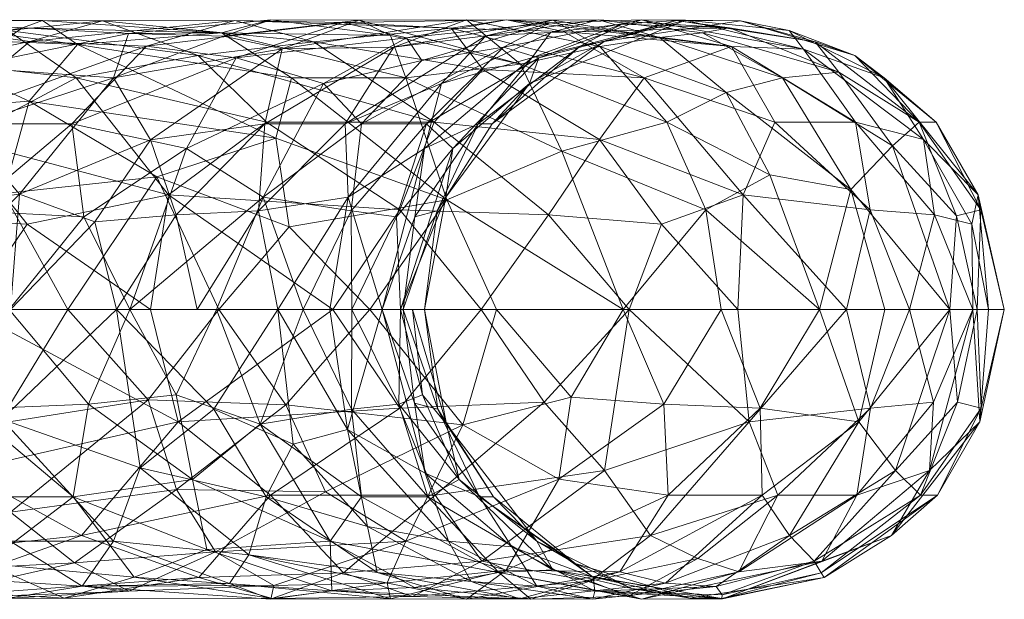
# Model space of a CAD drawing. Header units: millimetres. Extents: x -110 to 208, y -1 to 459.
# Tile 255 of 256: x 187 to 208, y 53 to 65. Entities that reach past the tile are written whole.
import ezdxf

# ---------------------------------------------------------------- set-up
doc = ezdxf.new("R2010")
doc.units = ezdxf.units.MM
doc.layers.add('A-GENM', color=13, linetype='Continuous')

# ---------------------------------------------------------------- blocks, each defined once
blk = doc.blocks.new('Model_FFAS9088-100500BF0 - Model_FFAS9088-100500BF0-430854-Preview')
at = {"layer": 'A-GENM', "lineweight": 9}
mesh = blk.add_polyface(dxfattribs=at)
corners = [(182.661, 2.165, 167.587), (186.858, 2.404, 163.476), (183.66, 4.038, 165.115), (185.948, 3.522, 76.213), (187.338, 1.77, 76.277), (183.827, 1.963, 73.411), (179.451, 2.066, 70.352), (181.056, 3.879, 72.71), (184.631, 0, 166.153), (178.044, 5.444, 73.147), (183.053, 5.389, 76.673), (180.94, 5.488, 164.876), (184.485, 5.644, 160.952), (180.63, 6, 161.873), (183.237, 3.725, 152.318), (186.008, 3.775, 148.875), (183.81, 1.972, 150.097), (187.378, 4.316, 161.013), (183.127, 4.68, 85.372), (179.461, 3.335, 83.621), (182.475, 2.323, 87.25), (184.229, 5.988, 81.735), (178.407, 6, 76.444), (179.692, 5.21, 81.177), (187.397, 5.551, 87.87), (184.584, 5.994, 157.485), (181.32, 1.868, 153.008), (182.14, 0, 151.414), (179.485, 0, 154.563), (185.347, 3.844, 89.052), (186.124, 2.045, 91.653), (187.177, 2.385, 145.738), (180.27, 5.488, 158.859), (184.796, 0, 148.266), (180.775, 4.199, 155.694), (186.035, 5.014, 151.104), (183.916, 5.244, 154.274), (187.245, 5.834, 152.631), (180.171, 3.884, 168.375), (181.083, 0, 169.472), (178.988, 1.972, 170.736), (184.474, 0, 90.177), (181.407, 0, 87.084), (181.736, 0, 71.749), (186.122, 0, 74.855), (178.34, 0, 83.99), (186.94, 5.773, 81.565)]
mesh.append_faces([[corners[k] for k in face] for face in [(27, 16, 33), (43, 5, 44), (42, 20, 45)]], dxfattribs={"vtx0": -1, "vtx1": -1})
mesh.append_faces([[corners[k] for k in face] for face in [(0, 1, 2), (3, 4, 5), (6, 7, 5), (1, 0, 8), (7, 9, 10), (11, 12, 13), (14, 15, 16), (12, 2, 17), (18, 19, 20), (21, 22, 23), (24, 21, 18), (25, 13, 12), (10, 3, 7), (29, 20, 30), (15, 31, 16), (13, 25, 32), (26, 16, 27), (31, 33, 16), (26, 34, 14), (35, 15, 14), (36, 34, 32), (36, 14, 34), (36, 25, 37), (25, 36, 32), (16, 26, 14), (2, 12, 11), (2, 38, 0), (38, 40, 0), (40, 39, 0), (38, 2, 11), (20, 41, 30), (29, 18, 20), (18, 29, 24), (19, 18, 23), (22, 21, 10), (23, 18, 21), (36, 35, 14), (43, 6, 5), (3, 5, 7), (21, 46, 10)]], dxfattribs={"vtx0": -1, "vtx1": -1, "vtx2": -1})
mesh.append_faces([[corners[k] for k in face] for face in [(26, 27, 28), (0, 39, 8)]], dxfattribs={"vtx0": -1, "vtx2": -1})
mesh.append_faces([[corners[k] for k in face] for face in [(42, 41, 20)]], dxfattribs={"vtx1": -1, "vtx2": -1})
mesh = blk.add_polyface(dxfattribs=at)
corners = [(186.124, 2.045, 91.653), (188.266, 3.844, 92.81), (185.347, 3.844, 89.052), (189.465, 0, 97.216), (188.513, 1.918, 95.091), (186.969, 0, 93.697), (188.899, 5.977, 85.308), (184.229, 5.988, 81.735), (187.397, 5.551, 87.87), (187.245, 5.834, 152.631), (191.357, 5.729, 152.482), (189.434, 5.713, 148.953), (189.126, 4.798, 146.235), (189.889, 3.513, 142.559), (187.177, 2.385, 145.738), (189.807, 5.45, 91.359), (187.378, 4.316, 161.013), (192.485, 3.544, 156.064), (188.379, 5.488, 157.278), (183.916, 5.244, 154.274), (186.035, 5.014, 151.104), (186.991, 0, 144.879), (184.796, 0, 148.266), (186.008, 3.775, 148.875), (184.584, 5.994, 157.485), (187.657, 5.98, 155.128), (184.485, 5.644, 160.952), (183.66, 4.038, 165.115), (186.858, 2.404, 163.476), (190.025, 2.748, 159.821), (184.631, 0, 166.153), (188.179, 0, 162.835), (190.422, 1.961, 139.882), (188.738, 1.814, 142.84), (184.474, 0, 90.177), (190.638, 3.335, 97.219), (191.638, 5.981, 90.418), (186.94, 5.773, 81.565), (189.187, 0, 141.492), (188.354, 4.798, 80.194), (190.265, 2.377, 79.422), (185.948, 3.522, 76.213), (189.893, 0, 78.658), (187.338, 1.77, 76.277), (190.875, 5.257, 83.977), (183.053, 5.389, 76.673), (186.122, 0, 74.855), (183.827, 1.963, 73.411)]
mesh.append_faces([[corners[k] for k in face] for face in [(3, 4, 5), (5, 0, 34), (21, 33, 38)]], dxfattribs={"vtx0": -1, "vtx1": -1})
mesh.append_faces([[corners[k] for k in face] for face in [(0, 1, 2), (6, 7, 8), (9, 10, 11), (12, 13, 14), (2, 15, 8), (16, 17, 18), (19, 9, 20), (23, 12, 14), (20, 11, 12), (24, 25, 9), (18, 24, 26), (18, 26, 16), (16, 27, 28), (29, 16, 28), (31, 29, 28), (32, 33, 13), (33, 14, 13), (4, 0, 5), (15, 2, 1), (35, 1, 4), (15, 36, 8), (36, 6, 8), (6, 37, 7), (0, 4, 1), (35, 4, 3), (23, 20, 12), (33, 21, 14), (33, 32, 38), (39, 40, 41), (40, 42, 43), (6, 44, 37), (39, 41, 45), (37, 39, 45), (43, 46, 47), (40, 43, 41), (25, 18, 10), (9, 11, 20), (9, 25, 10), (25, 24, 18), (39, 37, 44)]], dxfattribs={"vtx0": -1, "vtx1": -1, "vtx2": -1})
mesh.append_faces([[corners[k] for k in face] for face in [(14, 21, 22)]], dxfattribs={"vtx0": -1, "vtx2": -1})
mesh.append_faces([[corners[k] for k in face] for face in [(30, 31, 28), (42, 46, 43)]], dxfattribs={"vtx1": -1, "vtx2": -1})
mesh = blk.add_polyface(dxfattribs=at)
corners = [(187.378, 4.316, 161.013), (190.025, 2.748, 159.821), (192.485, 3.544, 156.064), (193.266, 5.539, 87.926), (188.899, 5.977, 85.308), (191.638, 5.981, 90.418), (190.265, 2.377, 79.422), (195.046, 2.066, 84.762), (193.664, 0, 82.462), (193.918, 3.844, 134.624), (192.124, 2.045, 136.32), (192.256, 3.844, 138.56), (190.854, 0, 137.934), (189.187, 0, 141.492), (190.422, 1.961, 139.882), (191.357, 5.729, 152.482), (194.854, 5.675, 147.551), (192.377, 6, 147.841), (193.473, 4.68, 99.944), (191.666, 5.21, 95.007), (190.638, 3.335, 97.219), (192.224, 2.323, 101.466), (189.889, 3.513, 142.559), (189.126, 4.798, 146.235), (192.614, 5.393, 142.249), (195.172, 4.798, 150.155), (192.806, 4.796, 153.588), (189.434, 5.713, 148.953), (191.398, 5.662, 145.661), (188.379, 5.488, 157.278), (191.302, 0, 159.13), (194.426, 0, 155.425), (192.757, 1.712, 157.19), (188.179, 0, 162.835), (194.925, 5.434, 137.651), (194.205, 5.989, 144.052), (193.98, 2.323, 131.6), (192.522, 0, 134.377), (193.601, 0, 130.713), (193.051, 0, 104.664), (194.045, 2.045, 106.43), (191.258, 0, 100.94), (194.258, 3.844, 103.917), (189.465, 0, 97.216), (188.266, 3.844, 92.81), (192.289, 3.879, 83.038), (190.875, 5.257, 83.977), (195.758, 3.879, 87.496), (188.354, 4.798, 80.194), (189.893, 0, 78.658), (193.869, 5.941, 94.522), (189.807, 5.45, 91.359)]
mesh.append_faces([[corners[k] for k in face] for face in [(30, 1, 33), (12, 10, 37), (41, 21, 43)]], dxfattribs={"vtx0": -1, "vtx1": -1})
mesh.append_faces([[corners[k] for k in face] for face in [(0, 1, 2), (3, 4, 5), (6, 7, 8), (9, 10, 11), (15, 16, 17), (18, 19, 20), (18, 20, 21), (22, 23, 24), (25, 15, 26), (15, 17, 27), (28, 23, 27), (14, 10, 12), (15, 29, 26), (2, 1, 32), (30, 32, 1), (11, 22, 24), (11, 24, 34), (17, 35, 28), (36, 37, 10), (22, 11, 14), (10, 9, 36), (10, 14, 11), (21, 39, 40), (42, 18, 21), (21, 20, 43), (44, 20, 19), (45, 46, 47), (48, 46, 45), (45, 7, 6), (3, 47, 46), (45, 6, 48), (46, 4, 3), (50, 51, 19), (24, 23, 28), (28, 27, 17), (28, 35, 24), (5, 51, 50), (19, 51, 44), (2, 26, 29)]], dxfattribs={"vtx0": -1, "vtx1": -1, "vtx2": -1})
mesh.append_faces([[corners[k] for k in face] for face in [(6, 8, 49)]], dxfattribs={"vtx0": -1, "vtx2": -1})
mesh.append_faces([[corners[k] for k in face] for face in [(12, 13, 14), (30, 31, 32), (38, 37, 36), (41, 39, 21)]], dxfattribs={"vtx1": -1, "vtx2": -1})
mesh = blk.add_polyface(dxfattribs=at)
corners = [(194.681, 0, 127.049), (195.358, 1.918, 125.106), (195.121, 0, 123.334), (193.98, 2.323, 131.6), (195.909, 4.68, 131.368), (195.56, 3.335, 127.779), (193.918, 3.844, 134.624), (194.426, 0, 155.425), (196.018, 2.27, 152.412), (192.757, 1.712, 157.19), (195.601, 3.844, 108.054), (194.258, 3.844, 103.917), (194.045, 2.045, 106.43), (194.056, 0, 108.408), (195.061, 0, 112.153), (194.983, 1.918, 110.075), (196.113, 5.827, 93.864), (193.266, 5.539, 87.926), (191.638, 5.981, 90.418), (196.765, 4.968, 91.193), (195.758, 3.879, 87.496), (195.046, 2.066, 84.762), (196.729, 0, 86.781), (193.664, 0, 82.462), (196.427, 6, 140.516), (194.925, 5.434, 137.651), (192.614, 5.393, 142.249), (192.224, 2.323, 101.466), (194.854, 5.675, 147.551), (197.548, 5.076, 145.38), (194.205, 5.989, 144.052), (192.806, 4.796, 153.588), (192.485, 3.544, 156.064), (192.256, 3.844, 138.56), (195.824, 2.045, 121.507), (196.826, 5.668, 134.341), (195.561, 0, 119.618), (195.999, 2.323, 116.606), (195.311, 0, 115.885), (196.143, 3.335, 112.519), (197.196, 5.434, 106.129), (195.502, 5.154, 102.879), (193.051, 0, 104.664), (193.473, 4.68, 99.944), (193.869, 5.941, 94.522), (195.19, 5.622, 99.697), (197.255, 5.994, 99.832), (192.289, 3.879, 83.038), (191.666, 5.21, 95.007), (197.047, 0, 151.38), (193.601, 0, 130.713), (195.172, 4.798, 150.155), (191.357, 5.729, 152.482), (192.377, 6, 147.841)]
mesh.append_faces([[corners[k] for k in face] for face in [(0, 1, 2), (13, 12, 42), (50, 3, 0)]], dxfattribs={"vtx0": -1, "vtx1": -1})
mesh.append_faces([[corners[k] for k in face] for face in [(3, 4, 5), (4, 3, 6), (7, 8, 9), (10, 11, 12), (16, 17, 18), (19, 20, 17), (24, 25, 26), (11, 27, 12), (28, 29, 30), (8, 31, 32), (32, 9, 8), (33, 25, 6), (1, 34, 2), (35, 4, 6), (3, 5, 0), (36, 34, 37), (15, 12, 13), (5, 1, 0), (37, 39, 14), (10, 40, 11), (41, 11, 40), (39, 10, 15), (41, 43, 11), (12, 15, 10), (39, 15, 14), (44, 16, 18), (44, 45, 46), (21, 47, 20), (16, 19, 17), (43, 41, 45), (45, 48, 43), (6, 25, 35), (24, 26, 30), (16, 44, 46), (44, 48, 45), (51, 28, 52), (53, 28, 30), (51, 31, 8)]], dxfattribs={"vtx0": -1, "vtx1": -1, "vtx2": -1})
mesh.append_faces([[corners[k] for k in face] for face in [(21, 22, 23), (8, 7, 49)]], dxfattribs={"vtx0": -1, "vtx2": -1})
mesh.append_faces([[corners[k] for k in face] for face in [(13, 14, 15), (36, 2, 34), (38, 36, 37, 14)]], dxfattribs={"vtx1": -1, "vtx2": -1})
mesh = blk.add_polyface(dxfattribs=at)
corners = [(198.123, 1.963, 89.034), (195.046, 2.066, 84.762), (195.758, 3.879, 87.496), (195.824, 2.045, 121.507), (196.67, 3.844, 123.506), (196.96, 3.844, 119.398), (195.909, 4.68, 131.368), (197.778, 5.21, 126.981), (195.56, 3.335, 127.779), (197.73, 4.68, 115.738), (196.143, 3.335, 112.519), (195.999, 2.323, 116.606), (194.925, 5.434, 137.651), (198.215, 5.989, 137.311), (196.826, 5.668, 134.341), (197.196, 5.434, 106.129), (200.051, 6, 106.864), (198.15, 5.937, 103.663), (197.548, 5.076, 145.38), (198.399, 3.277, 147.602), (200.571, 3.879, 142.46), (195.358, 1.918, 125.106), (198.782, 5.45, 123.498), (199.278, 5.551, 119.82), (197.924, 5.21, 110.966), (195.172, 4.798, 150.155), (196.018, 2.27, 152.412), (197.047, 0, 151.38), (199.668, 0, 147.335), (198.167, 5.732, 130.66), (199.644, 5.906, 127.448), (195.601, 3.844, 108.054), (200.958, 5.988, 113.916), (197.255, 5.994, 99.832), (195.19, 5.622, 99.697), (196.765, 4.968, 91.193), (199.179, 3.522, 92.314), (196.113, 5.827, 93.864), (198.433, 5.752, 97.655), (200.102, 4.798, 96.75), (194.854, 5.675, 147.551), (196.427, 6, 140.516), (199.189, 5.444, 140.542), (196.729, 0, 86.781), (199.794, 0, 91.1), (195.502, 5.154, 102.879), (199.16, 6, 133.771), (194.205, 5.989, 144.052)]
mesh.append_faces([[corners[k] for k in face] for face in [(43, 0, 44)]], dxfattribs={"vtx0": -1, "vtx1": -1})
mesh.append_faces([[corners[k] for k in face] for face in [(0, 1, 2), (3, 4, 5), (6, 7, 8), (9, 10, 11), (12, 13, 14), (15, 16, 17), (18, 19, 20), (4, 21, 8), (5, 22, 23), (16, 15, 24), (25, 26, 19), (6, 14, 29), (7, 6, 29), (4, 8, 7), (22, 5, 4), (7, 29, 30), (5, 11, 3), (5, 9, 11), (9, 5, 23), (10, 9, 24), (3, 21, 4), (31, 10, 24), (15, 31, 24), (24, 9, 32), (17, 33, 34), (35, 36, 2), (37, 38, 39), (25, 19, 18), (25, 18, 40), (41, 18, 42), (41, 42, 13), (41, 13, 12), (37, 39, 35), (1, 0, 43), (36, 0, 2), (36, 35, 39), (17, 34, 45), (7, 30, 22), (46, 29, 14), (46, 14, 13), (19, 26, 28), (41, 47, 18), (7, 22, 4), (15, 17, 45), (38, 37, 33)]], dxfattribs={"vtx0": -1, "vtx1": -1, "vtx2": -1})
mesh.append_faces([[corners[k] for k in face] for face in [(27, 28, 26)]], dxfattribs={"vtx1": -1, "vtx2": -1})
mesh = blk.add_polyface(dxfattribs=at)
corners = [(199.179, 3.522, 92.314), (200.46, 1.77, 92.803), (198.123, 1.963, 89.034), (201.801, 4.494, 138.038), (200.571, 3.879, 142.46), (202.707, 2.788, 139.391), (203.733, 0, 138.657), (201.38, 2.066, 143.219), (199.189, 5.444, 140.542), (197.548, 5.076, 145.38), (200.775, 5.981, 123.994), (203.64, 5.539, 123.351), (202.099, 5.977, 119.017), (200.958, 5.988, 113.916), (199.278, 5.551, 119.82), (201.867, 5.829, 128.945), (197.73, 4.68, 115.738), (200.051, 6, 106.864), (197.924, 5.21, 110.966), (198.167, 5.732, 130.66), (199.16, 6, 133.771), (202.966, 4.798, 133.449), (200.422, 5.63, 136.295), (198.782, 5.45, 123.498), (203.401, 5.389, 109.711), (203.105, 5.773, 115.362), (201.31, 5.729, 132.627), (201.912, 5.444, 104.234), (198.433, 5.752, 97.655), (197.255, 5.994, 99.832), (198.215, 5.989, 137.311), (201.7, 0, 142.996), (198.399, 3.277, 147.602), (199.668, 0, 147.335), (204.131, 4.915, 127.924), (198.15, 5.937, 103.663), (200.102, 4.798, 96.75), (202.809, 3.879, 100.565), (202.149, 2.377, 96.619), (202.042, 0, 95.782), (199.794, 0, 91.1), (204.291, 0, 100.463), (199.644, 5.906, 127.448)]
mesh.append_faces([[corners[k] for k in face] for face in [(31, 7, 33)]], dxfattribs={"vtx0": -1, "vtx1": -1})
mesh.append_faces([[corners[k] for k in face] for face in [(0, 1, 2), (3, 4, 5), (6, 5, 7), (8, 9, 4), (10, 11, 12), (12, 13, 14), (10, 15, 11), (14, 13, 16), (17, 18, 13), (19, 20, 15), (21, 22, 3), (23, 10, 14), (17, 13, 24), (10, 12, 14), (12, 25, 13), (22, 26, 20), (27, 28, 29), (4, 7, 5), (20, 30, 22), (8, 4, 3), (8, 3, 22), (26, 15, 20), (7, 32, 33), (7, 4, 32), (34, 26, 21), (22, 30, 8), (15, 26, 34), (26, 22, 21), (17, 24, 27), (35, 17, 27), (36, 27, 37), (36, 38, 0), (38, 39, 1), (37, 38, 36), (1, 40, 2), (38, 1, 0), (42, 15, 10), (42, 19, 15), (10, 23, 42), (13, 25, 24), (29, 35, 27), (36, 28, 27)]], dxfattribs={"vtx0": -1, "vtx1": -1, "vtx2": -1})
mesh.append_faces([[corners[k] for k in face] for face in [(7, 31, 6), (38, 41, 39)]], dxfattribs={"vtx0": -1, "vtx2": -1})
mesh.append_faces([[corners[k] for k in face] for face in [(39, 40, 1)]], dxfattribs={"vtx1": -1, "vtx2": -1})
mesh = blk.add_polyface(dxfattribs=at)
corners = [(204.291, 0, 100.463), (202.149, 2.377, 96.619), (204.781, 2.066, 102.992), (206.113, 1.963, 107.818), (205.881, 3.522, 111.068), (206.885, 1.77, 111.929), (204.474, 3.879, 105.682), (201.912, 5.444, 104.234), (203.401, 5.389, 109.711), (207.016, 2.377, 115.848), (207.067, 2.066, 122.335), (207.555, 0, 119.951), (205.79, 3.879, 124.59), (206.565, 1.94, 126.982), (202.707, 2.788, 139.391), (204.377, 2.482, 135.191), (201.801, 4.494, 138.038), (206.993, 0, 124.72), (205.596, 0, 105.334), (206.143, 3.879, 119.513), (204.461, 5.257, 119.299), (205.071, 4.798, 115.251), (204.131, 4.915, 127.924), (205.245, 3.385, 130.025), (203.64, 5.539, 123.351), (202.966, 4.798, 133.449), (205.081, 0, 134.073), (206.43, 0, 129.489), (203.733, 0, 138.657), (207.228, 0, 115.078), (202.099, 5.977, 119.017), (203.105, 5.773, 115.362), (202.809, 3.879, 100.565), (206.902, 0, 110.204), (201.867, 5.829, 128.945)]
mesh.append_faces([[corners[k] for k in face] for face in [(17, 13, 27), (18, 3, 33)]], dxfattribs={"vtx0": -1, "vtx1": -1})
mesh.append_faces([[corners[k] for k in face] for face in [(0, 1, 2), (3, 4, 5), (6, 3, 2), (6, 7, 8), (9, 10, 11), (12, 13, 10), (14, 15, 16), (8, 4, 6), (19, 20, 12), (21, 20, 19), (22, 23, 12), (12, 24, 22), (15, 25, 16), (25, 15, 23), (14, 28, 15), (10, 13, 17), (19, 10, 9), (27, 13, 23), (10, 19, 12), (21, 9, 4), (9, 29, 5), (24, 12, 20), (19, 9, 21), (23, 13, 12), (20, 30, 24), (30, 20, 31), (21, 4, 8), (2, 3, 18), (31, 21, 8), (32, 2, 1), (5, 33, 3), (2, 32, 6), (6, 32, 7), (4, 3, 6), (23, 22, 25), (34, 22, 24), (9, 5, 4), (21, 31, 20), (23, 15, 27)]], dxfattribs={"vtx0": -1, "vtx1": -1, "vtx2": -1})
mesh.append_faces([[corners[k] for k in face] for face in [(10, 17, 11), (2, 18, 0), (9, 11, 29), (15, 28, 26)]], dxfattribs={"vtx0": -1, "vtx2": -1})
mesh.append_faces([[corners[k] for k in face] for face in [(26, 27, 15), (29, 33, 5)]], dxfattribs={"vtx1": -1, "vtx2": -1})
mesh = blk.add_polyface(dxfattribs=at)
corners = [(190.758, -3.522, 97.166), (190.425, -1.77, 98.357), (188.611, -1.963, 95.213), (188.102, -5.977, 85.998), (184.758, -5.988, 81.178), (190.891, -5.551, 84.948), (186.13, -2.066, 91.649), (188.289, -3.879, 92.793), (189.551, -5.539, 90.661), (192.409, -5.981, 89.871), (188.462, -4.68, 80.088), (186.021, -3.335, 76.104), (190.463, -2.323, 79.594), (189.845, -1.868, 160.582), (191.302, 0, 159.13), (188.179, 0, 162.835), (191.057, -4.968, 94.761), (186.969, 0, 93.697), (184.474, 0, 90.177), (183.66, -4.038, 165.115), (186.991, -4.199, 161.597), (186.742, -2.362, 163.62), (188.317, -5.244, 158.101), (189.444, -5.834, 154.366), (191.235, -5.014, 155.153), (189.126, -4.798, 146.235), (188.48, -5.729, 150.376), (186.989, -4.796, 149.326), (184.631, 0, 166.153), (190.427, -3.725, 158.385), (183.667, -5.488, 162.323), (184.996, -5.994, 157.862), (186.903, -5.98, 154.504), (184.69, -5.488, 154.126), (186.816, -2.27, 146.188), (184.842, -3.544, 150.119), (189.679, -3.277, 142.6), (186.991, 0, 144.879), (189.187, 0, 141.492), (183.484, -5.21, 76.589), (184.62, -5.773, 83.865), (185.318, -3.879, 88.973), (186.482, -5.257, 87.742), (186.122, 0, 74.855), (189.465, 0, 97.216), (184.796, 0, 148.266), (189.893, 0, 78.658), (191.525, -5.675, 145.527)]
mesh.append_faces([[corners[k] for k in face] for face in [(17, 2, 44), (46, 12, 43)]], dxfattribs={"vtx0": -1, "vtx1": -1})
mesh.append_faces([[corners[k] for k in face] for face in [(0, 1, 2), (3, 4, 5), (2, 6, 7), (8, 3, 9), (10, 11, 12), (5, 4, 10), (16, 7, 8), (19, 20, 21), (22, 23, 24), (25, 26, 27), (20, 13, 21), (13, 20, 29), (22, 20, 30), (22, 29, 20), (31, 32, 23), (22, 31, 23), (31, 22, 30), (21, 13, 15), (26, 33, 27), (34, 27, 35), (25, 34, 36), (11, 10, 39), (3, 40, 4), (41, 42, 7), (12, 11, 43), (39, 10, 4), (22, 24, 29), (6, 2, 17), (1, 44, 2), (6, 41, 7), (8, 7, 42), (0, 2, 7), (42, 3, 8), (3, 42, 40), (36, 34, 38), (32, 33, 26), (23, 32, 26), (25, 47, 26), (25, 27, 34)]], dxfattribs={"vtx0": -1, "vtx1": -1, "vtx2": -1})
mesh.append_faces([[corners[k] for k in face] for face in [(13, 14, 15), (6, 17, 18), (34, 45, 37)]], dxfattribs={"vtx0": -1, "vtx2": -1})
mesh.append_faces([[corners[k] for k in face] for face in [(15, 28, 21), (37, 38, 34)]], dxfattribs={"vtx1": -1, "vtx2": -1})
mesh = blk.add_polyface(dxfattribs=at)
corners = [(193.051, 0, 104.664), (192.159, -2.377, 101.27), (194.052, -2.066, 106.428), (194.379, -4.494, 135.189), (192.282, -3.879, 138.572), (192.845, -2.788, 135.435), (192.522, 0, 134.377), (191.204, -2.066, 138.382), (194.583, -5.444, 138.483), (191.928, -5.076, 142.32), (189.444, -5.834, 154.366), (188.48, -5.729, 150.376), (192.444, -5.713, 151.043), (191.525, -5.675, 145.527), (192.377, -6, 147.841), (190.427, -3.725, 158.385), (193.513, -3.775, 154.413), (192.691, -1.972, 157.138), (193.641, -5.827, 95.299), (189.551, -5.539, 90.661), (192.409, -5.981, 89.871), (189.679, -3.277, 142.6), (192.37, -3.844, 83.089), (190.463, -2.323, 79.594), (195.052, -2.045, 84.757), (193.886, -5.45, 88.433), (190.891, -5.551, 84.948), (194.853, -5.989, 144.41), (189.845, -1.868, 160.582), (191.302, 0, 159.13), (194.426, 0, 155.425), (191.235, -5.014, 155.153), (195.172, -4.798, 150.155), (193.664, 0, 82.462), (189.893, 0, 78.658), (188.462, -4.68, 80.088), (188.102, -5.977, 85.998), (191.057, -4.968, 94.761), (190.758, -3.522, 97.166), (188.289, -3.879, 92.793), (189.126, -4.798, 146.235), (193.965, -2.482, 131.878), (190.854, 0, 137.934), (189.187, 0, 141.492), (194.259, -3.879, 103.838), (193.609, -4.798, 99.878), (191.258, 0, 100.94), (190.425, -1.77, 98.357), (189.465, 0, 97.216), (194.787, -5.662, 147.734), (193.601, 0, 130.713)]
mesh.append_faces([[corners[k] for k in face] for face in [(29, 17, 30)]], dxfattribs={"vtx0": -1, "vtx1": -1})
mesh.append_faces([[corners[k] for k in face] for face in [(0, 1, 2), (3, 4, 5), (6, 5, 7), (8, 9, 4), (10, 11, 12), (11, 13, 14), (15, 16, 17), (18, 19, 20), (9, 21, 4), (22, 23, 24), (22, 25, 26), (11, 14, 12), (13, 9, 27), (28, 17, 29), (31, 12, 32), (31, 16, 15), (17, 28, 15), (23, 33, 24), (22, 35, 23), (35, 22, 26), (25, 20, 26), (20, 36, 26), (37, 38, 39), (16, 31, 32), (40, 21, 9), (4, 7, 5), (40, 9, 13), (5, 6, 41), (7, 21, 43), (7, 4, 21), (44, 2, 1), (45, 1, 38), (1, 46, 47), (44, 1, 45), (18, 45, 37), (38, 37, 45), (18, 37, 19), (1, 47, 38), (10, 12, 31), (49, 12, 14), (14, 13, 27)]], dxfattribs={"vtx0": -1, "vtx1": -1, "vtx2": -1})
mesh.append_faces([[corners[k] for k in face] for face in [(1, 0, 46), (41, 6, 50)]], dxfattribs={"vtx0": -1, "vtx2": -1})
mesh.append_faces([[corners[k] for k in face] for face in [(34, 33, 23), (42, 6, 7, 43), (46, 48, 47)]], dxfattribs={"vtx1": -1, "vtx2": -1})
mesh = blk.add_polyface(dxfattribs=at)
corners = [(195.052, -2.045, 84.757), (195.781, -3.844, 87.479), (192.37, -3.844, 83.089), (199.794, 0, 91.1), (198.032, -1.918, 88.866), (196.729, 0, 86.781), (195.028, -1.963, 110.208), (196.274, -3.522, 112.512), (195.515, -1.77, 113.408), (195.629, -3.879, 108.046), (194.052, -2.066, 106.428), (196.013, -2.377, 116.419), (195.832, -2.066, 121.508), (195.561, 0, 119.618), (196.699, -3.879, 123.509), (195.355, -1.94, 125.171), (192.845, -2.788, 135.435), (193.965, -2.482, 131.878), (194.379, -4.494, 135.189), (196.99, -3.879, 119.331), (198.217, -5.389, 110.683), (194.056, 0, 108.408), (193.051, 0, 104.664), (195.172, -4.798, 150.155), (198.339, -3.513, 147.379), (196.354, -2.385, 151.823), (193.513, -3.775, 154.413), (192.691, -1.972, 157.138), (194.426, 0, 155.425), (197.047, 0, 151.38), (200.597, -3.844, 142.472), (197.249, -5.393, 144.734), (198.595, -1.814, 148.644), (198.677, -5.257, 119.205), (197.366, -4.915, 126.658), (195.572, -3.385, 127.878), (199.284, -3.335, 92.235), (196.745, -5.21, 91.9), (193.664, 0, 82.462), (196.054, -4.798, 131.41), (193.601, 0, 130.713), (194.681, 0, 127.049), (195.121, 0, 123.334), (197.882, -4.798, 115.728), (195.311, 0, 115.885), (199.668, 0, 147.335), (195.061, 0, 112.153), (194.259, -3.879, 103.838)]
mesh.append_faces([[corners[k] for k in face] for face in [(3, 4, 5), (5, 0, 38), (42, 15, 41), (29, 32, 45), (21, 6, 46)]], dxfattribs={"vtx0": -1, "vtx1": -1})
mesh.append_faces([[corners[k] for k in face] for face in [(0, 1, 2), (6, 7, 8), (9, 6, 10), (11, 12, 13), (14, 15, 12), (16, 17, 18), (12, 19, 14), (20, 7, 9), (23, 24, 25), (26, 25, 27), (25, 28, 27), (26, 23, 25), (30, 24, 31), (32, 25, 24), (19, 33, 14), (34, 35, 14), (4, 0, 5), (1, 36, 37), (36, 1, 4), (0, 4, 1), (17, 39, 18), (39, 17, 35), (19, 12, 11), (41, 15, 35), (42, 12, 15), (43, 11, 7), (11, 44, 8), (19, 11, 43), (35, 15, 14), (32, 29, 25), (10, 6, 21), (8, 46, 6), (10, 47, 9), (7, 6, 9), (11, 8, 7), (35, 17, 41)]], dxfattribs={"vtx0": -1, "vtx1": -1, "vtx2": -1})
mesh.append_faces([[corners[k] for k in face] for face in [(10, 21, 22), (25, 29, 28), (11, 13, 44)]], dxfattribs={"vtx0": -1, "vtx2": -1})
mesh.append_faces([[corners[k] for k in face] for face in [(40, 41, 17), (42, 13, 12), (44, 46, 8)]], dxfattribs={"vtx1": -1, "vtx2": -1})
mesh = blk.add_polyface(dxfattribs=at)
corners = [(201.714, -5.981, 124.105), (199.05, -5.539, 122.895), (201.046, -5.977, 119.005), (201.723, -5.988, 113.838), (203.831, -5.551, 119.956), (198.339, -3.513, 147.379), (200.597, -3.844, 142.472), (200.513, -1.961, 145.058), (201.7, 0, 142.996), (199.668, 0, 147.335), (200.238, -4.68, 96.684), (196.745, -5.21, 91.9), (199.284, -3.335, 92.235), (202.276, -2.323, 96.839), (199.601, -5.434, 139.652), (197.527, -5.989, 137.039), (200.544, -5.668, 135.639), (202.063, -5.434, 104.653), (200.051, -6, 106.864), (199.783, -5.937, 103.085), (199.084, -5.829, 128.345), (203.781, -5.21, 109.9), (201.591, -5.732, 131.575), (199.043, -6, 133.733), (202.506, -2.045, 140.736), (198.595, -1.814, 148.644), (197.249, -5.393, 144.734), (202.542, -3.844, 137.866), (203.111, -4.68, 133.492), (203.623, -5.21, 128.106), (201.716, -5.906, 127.852), (198.217, -5.389, 110.683), (199.845, -5.773, 115.579), (201.217, -5.154, 100.626), (202.867, -3.844, 100.637), (197.758, -5.994, 99.608), (198.988, -5.622, 97.915), (199.794, 0, 91.1), (198.032, -1.918, 88.866), (198.677, -5.257, 119.205), (197.098, -5.444, 105.742), (203.769, -5.45, 124.062), (197.882, -4.798, 115.728), (202.042, 0, 95.782)]
mesh.append_faces([[corners[k] for k in face] for face in [(43, 13, 37)]], dxfattribs={"vtx0": -1, "vtx1": -1})
mesh.append_faces([[corners[k] for k in face] for face in [(0, 1, 2), (2, 3, 4), (5, 6, 7), (10, 11, 12), (10, 12, 13), (14, 15, 16), (17, 18, 19), (0, 20, 1), (18, 21, 3), (22, 23, 20), (18, 17, 21), (7, 24, 8), (7, 25, 5), (6, 26, 14), (6, 14, 27), (28, 16, 22), (24, 6, 27), (16, 28, 27), (24, 7, 6), (29, 22, 30), (18, 3, 31), (0, 2, 4), (2, 32, 3), (33, 34, 17), (19, 35, 36), (34, 10, 13), (33, 10, 34), (13, 12, 37), (12, 38, 37), (39, 2, 1), (2, 39, 32), (25, 7, 9), (19, 18, 40), (10, 33, 36), (19, 36, 33), (23, 22, 16), (23, 16, 15), (27, 14, 16), (30, 20, 0), (30, 22, 20), (0, 41, 30), (3, 32, 31), (42, 32, 39), (17, 19, 33)]], dxfattribs={"vtx0": -1, "vtx1": -1, "vtx2": -1})
mesh.append_faces([[corners[k] for k in face] for face in [(8, 9, 7)]], dxfattribs={"vtx1": -1, "vtx2": -1})
mesh = blk.add_polyface(dxfattribs=at)
corners = [(206.43, 0, 129.489), (206.585, -1.918, 126.904), (206.993, 0, 124.72), (207.074, -2.045, 122.336), (205.818, -3.844, 124.593), (206.17, -3.844, 119.597), (204.542, -2.323, 134.897), (203.111, -4.68, 133.492), (205.303, -3.335, 129.92), (202.542, -3.844, 137.866), (203.623, -5.21, 128.106), (205.222, -4.68, 115.241), (206.008, -3.335, 111.033), (207.05, -2.323, 116.084), (204.502, -3.844, 105.674), (202.867, -3.844, 100.637), (204.789, -2.045, 102.99), (205.596, 0, 105.334), (206.902, 0, 110.204), (206.09, -1.918, 107.639), (203.831, -5.551, 119.956), (201.723, -5.988, 113.838), (203.769, -5.45, 124.062), (202.276, -2.323, 96.839), (201.591, -5.732, 131.575), (203.733, 0, 138.657), (202.506, -2.045, 140.736), (201.7, 0, 142.996), (205.081, 0, 134.073), (207.555, 0, 119.951), (207.228, 0, 115.078), (203.781, -5.21, 109.9), (201.714, -5.981, 124.105), (202.063, -5.434, 104.653), (204.291, 0, 100.463), (202.042, 0, 95.782), (201.716, -5.906, 127.852)]
mesh.append_faces([[corners[k] for k in face] for face in [(0, 1, 2), (17, 16, 34), (28, 6, 0), (30, 13, 18)]], dxfattribs={"vtx0": -1, "vtx1": -1})
mesh.append_faces([[corners[k] for k in face] for face in [(3, 4, 5), (6, 7, 8), (7, 6, 9), (7, 10, 8), (11, 12, 13), (14, 15, 16), (20, 21, 11), (4, 1, 8), (5, 22, 20), (15, 23, 16), (10, 7, 24), (25, 26, 6), (1, 3, 2), (26, 9, 6), (6, 8, 0), (4, 8, 10), (22, 5, 4), (29, 3, 13), (5, 13, 3), (19, 16, 17), (5, 11, 13), (11, 5, 20), (12, 11, 31), (22, 32, 20), (3, 1, 4), (8, 1, 0), (13, 12, 18), (14, 12, 31), (33, 14, 31), (31, 11, 21), (14, 33, 15), (23, 34, 16), (12, 14, 19), (16, 19, 14), (12, 19, 18), (10, 36, 22), (10, 22, 4)]], dxfattribs={"vtx0": -1, "vtx1": -1, "vtx2": -1})
mesh.append_faces([[corners[k] for k in face] for face in [(17, 18, 19), (25, 27, 26), (28, 25, 6), (29, 2, 3), (30, 29, 13), (35, 34, 23)]], dxfattribs={"vtx1": -1, "vtx2": -1})
mesh = blk.add_polyface(dxfattribs=at)
corners = [(195.629, -3.879, 108.046), (197.098, -5.444, 105.742), (198.217, -5.389, 110.683), (198.339, -3.513, 147.379), (195.172, -4.798, 150.155), (197.249, -5.393, 144.734), (196.427, -6, 140.516), (199.601, -5.434, 139.652), (194.787, -5.662, 147.734), (192.444, -5.713, 151.043), (192.377, -6, 147.841), (194.853, -5.989, 144.41), (196.054, -4.798, 131.41), (196.522, -5.63, 134.884), (194.379, -4.494, 135.189), (197.882, -4.798, 115.728), (198.677, -5.257, 119.205), (196.99, -3.879, 119.331), (196.699, -3.879, 123.509), (199.05, -5.539, 122.895), (197.366, -4.915, 126.658), (197.884, -5.729, 131.638), (199.043, -6, 133.733), (195.354, -5.752, 99.132), (197.758, -5.994, 99.608), (193.886, -5.45, 88.433), (192.37, -3.844, 83.089), (195.781, -3.844, 87.479), (195.312, -5.941, 93.664), (193.641, -5.827, 95.299), (192.409, -5.981, 89.871), (193.609, -4.798, 99.878), (198.988, -5.622, 97.915), (191.928, -5.076, 142.32), (194.583, -5.444, 138.483), (197.527, -5.989, 137.039), (192.282, -3.879, 138.572), (199.084, -5.829, 128.345), (196.274, -3.522, 112.512), (199.845, -5.773, 115.579), (200.051, -6, 106.864), (194.259, -3.879, 103.838), (195.572, -3.385, 127.878), (196.745, -5.21, 91.9), (200.238, -4.68, 96.684), (199.783, -5.937, 103.085)]
mesh.append_faces([[corners[k] for k in face] for face in [(0, 1, 2), (3, 4, 5), (6, 7, 5), (8, 4, 9), (10, 11, 8), (12, 13, 14), (15, 16, 17), (18, 19, 20), (13, 21, 22), (1, 23, 24), (25, 26, 27), (28, 29, 30), (29, 23, 31), (28, 32, 24), (6, 33, 34), (22, 35, 13), (34, 36, 14), (34, 14, 13), (6, 34, 35), (21, 37, 22), (20, 21, 12), (19, 18, 16), (13, 35, 34), (6, 35, 7), (37, 21, 20), (21, 13, 12), (15, 38, 2), (39, 15, 2), (40, 2, 1), (31, 1, 41), (0, 41, 1), (42, 20, 12), (37, 20, 19), (32, 43, 44), (28, 25, 43), (5, 4, 8), (6, 5, 11), (8, 11, 5), (6, 11, 33), (24, 45, 1), (30, 25, 28), (43, 25, 27), (31, 23, 1), (23, 29, 24), (29, 28, 24), (28, 43, 32)]], dxfattribs={"vtx0": -1, "vtx1": -1, "vtx2": -1})

msp = doc.modelspace()

# ---------------------------------------------------------------- block references
at = {"layer": 'A-GENM', "lineweight": 9}
msp.add_blockref('Model_FFAS9088-100500BF0 - Model_FFAS9088-100500BF0-430854-Preview', (0, 58.7), dxfattribs=at)

doc.saveas('drawing.dxf')
